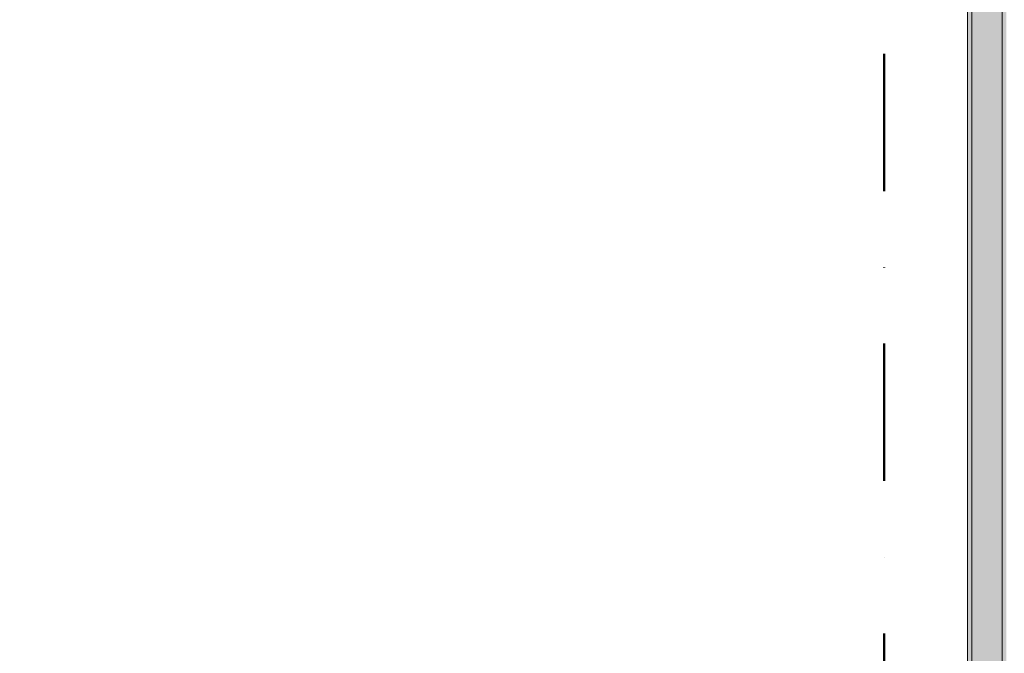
# Model space of a CAD drawing. Header units: millimetres. Extents: x -40968 to 13979, y -19284 to 4746.
# Tile 27 of 29: x -25312 to -23033, y -376 to 1090. Entities that reach past the tile are written whole.
import ezdxf

# ---------------------------------------------------------------- set-up
doc = ezdxf.new("R2010")
doc.units = ezdxf.units.MM
doc.header["$MEASUREMENT"] = 0
doc.linetypes.add('Punto & Rayas', pattern=[670.277762, 317.5, -176.388889, 0, -176.388874])
for name, color, linetype, lineweight, true_color in [('01_2D_Ambit_Pluma_Nº__242', 7, 'Continuous', 50, 0xfb0013), ('12_FAÇ_Façana_Pluma_Nº__102', 7, 'Continuous', 5, 0xcccccc), ('12_FAÇ_Façana_Pluma_Nº__176', 7, 'Continuous', 15, 0x93a0c6)]:
    doc.layers.add(name, color=color, linetype=linetype, lineweight=lineweight, true_color=true_color)
doc.layers.add('12_FAÇ_Façana', color=7, linetype='Continuous')
doc.layers.add('12_FAÇ_Façana_Pluma_Nº__7', color=7, linetype='Continuous', lineweight=5)

# ---------------------------------------------------------------- blocks, each defined once
blk = doc.blocks.new('Muro_60_2', base_point=(-23028.4, -1194))
at = {"layer": '12_FAÇ_Façana_Pluma_Nº__102', "linetype": 'Continuous', "lineweight": 0, "true_color": 0xe5e5e5}
blk.add_hatch(color=254, dxfattribs=at).paths.add_polyline_path([(-23108.4, 2009.6), (-23108.4, -1194), (-23038.4, -1194), (-23038.4, 2009.6)])
at = {"layer": '12_FAÇ_Façana_Pluma_Nº__176', "linetype": 'Continuous', "lineweight": 0, "true_color": 0x495063}
for points in [[(-23036.6, 2099.6), (-23038.4, 2097.3), (-23038.4, -1154), (-23028.4, -1154), (-23028.4, 2099.6)], [(-23118.4, 1999.6), (-23118.4, -1154), (-23108.4, -1154), (-23108.4, 1999.6)]]:
    blk.add_hatch(color=251, dxfattribs=at).paths.add_polyline_path(points)
at = {"layer": '12_FAÇ_Façana_Pluma_Nº__7', "color": 7, "linetype": 'Continuous', "lineweight": 5}
for p, q in [((-23108.4, 2009.6), (-23108.4, -1154)), ((-23038.4, -1154), (-23038.4, 2009.6))]:
    blk.add_line(p, q, dxfattribs=at)
at = {"layer": '12_FAÇ_Façana_Pluma_Nº__7', "color": 7, "linetype": 'Continuous', "lineweight": 5, "flags": 128}
blk.add_lwpolyline([(-23118.4, 1999.6), (-23118.4, -1154)], dxfattribs=at)

msp = doc.modelspace()

# ---------------------------------------------------------------- linework, layer by layer
at = {"layer": '01_2D_Ambit_Pluma_Nº__242', "color": 1, "linetype": 'Punto & Rayas', "lineweight": 50, "true_color": 0xfb0013, "flags": 128}
msp.add_lwpolyline([(-28500, 1816.8), (-28500, 4745.9), (7879.6, 4745.9), (7879.6, -1396.9), (6474.1, -1396.9), (6474.1, -11392.7), (6916.3, -11392.7), (6916.3, -17756.6), (-3932.3, -17756.6), (-3932.3, -11834.9), (-2447.9, -11834.9), (-2447.9, -2249.6), (-23311.2, -2249.6), (-23311.2, 1816.8)], close=True, dxfattribs=at)

# ---------------------------------------------------------------- block references
at = {"layer": '12_FAÇ_Façana', "color": 7, "lineweight": 20}
msp.add_blockref('Muro_60_2', (-23028.4, -1194), dxfattribs=at)

doc.saveas('drawing.dxf')
